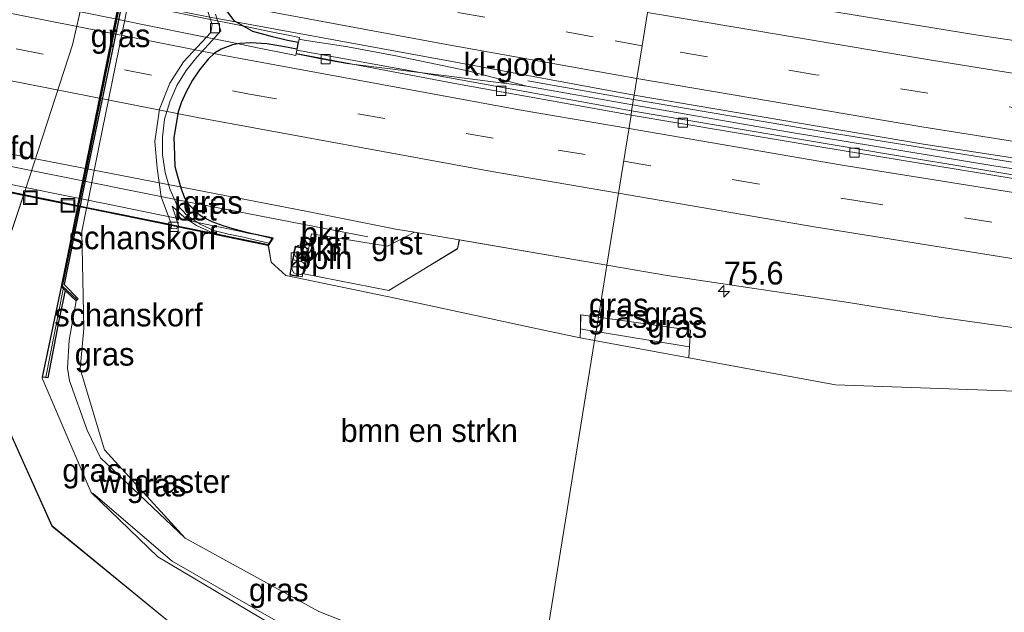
# Model space of a CAD drawing. Header units: millimetres. Extents: x 180000 to 190000, y 466229 to 468626.
# Tile 167 of 202: x 187081 to 187188, y 466682 to 466747. Entities that reach past the tile are written whole.
import ezdxf
from ezdxf.enums import TextEntityAlignment as Align

# ---------------------------------------------------------------- set-up
doc = ezdxf.new("R2010")
doc.units = ezdxf.units.MM
doc.linetypes.add('39strp', pattern=[12, 3, -9])
for name, color, linetype in [('-b5-', 10, 'Continuous'), ('-b6-', 10, 'Continuous'), ('kw-b6-ecoduct', 7, 'Continuous'), ('wb-b1-korf', 10, 'Continuous')]:
    doc.layers.add(name, color=color, linetype=linetype)
for name, color, linetype, lineweight in [('af-b1-rasterhekwerk', 8, 'hekwerk', 18), ('af-bs-rasterhekwerk', 8, 'hekwerk', 18), ('as-bs-kilometr', 13, 'Continuous', 18), ('bp-b5-bomenstruiken', 93, 'Continuous', 18), ('bp-b5-grasland', 93, 'Continuous', 18), ('bp-b6-grasland', 93, 'Continuous', 18), ('gr-bs-geleiderail', 213, 'geleiderail', 18), ('gw-b1-kruinlijn', 93, 'Continuous', 18), ('gw-b1-teenlijn', 93, 'Continuous', 18), ('gw-bs-insteekwatergang', 93, 'Continuous', 18), ('gw-bs-kruinlijn', 93, 'Continuous', 18), ('gw-bs-teenlijn', 93, 'Continuous', 18), ('kw-b5-landhoofd', 173, 'Continuous', 18), ('kw-b5-pijler', 173, 'Continuous', 18), ('mk-bs-39streep 0.15', 8, '39strp', 18), ('mk-bs-streep 0.15', 8, 'Continuous', 18), ('og-b5-grond_nietingericht', 253, 'Continuous', 18), ('og-b6-grond_nietingericht', 253, 'Continuous', 18), ('og-bs-hulpgeometrie', 53, 'Continuous', 18), ('og-bs-inrichtingselement', 253, 'Continuous', 18), ('vh-b5-verh_soort', 8, 'Continuous', 18), ('wb-bs-korf', 43, 'Continuous', 18), ('wh-b1-kolk', 8, 'Continuous', 18), ('wh-bs-greppel', 133, 'greppel', 18), ('wh-bs-kolk', 8, 'Continuous', 18), ('wm-bs-overig', 8, 'Continuous', 18)]:
    doc.layers.add(name, color=color, linetype=linetype, lineweight=lineweight)
doc.styles.add('rtw_iso', font='iso-rtw.shx')
doc.linetypes.add('geleiderail', pattern='A,2,-1,[175,RTW.shx,S=0.5,R=0,X=0,Y=0],-1', length=4)
doc.linetypes.add('greppel', pattern='A,25.5,-0.01,[14,RTW.shx,S=1,R=0,X=0,Y=0],1,[14,RTW.shx,S=1,R=0,X=0,Y=0],1,[14,RTW.shx,S=1,R=0,X=0,Y=0],1,[14,RTW.shx,S=1,R=0,X=0,Y=0],1,[14,RTW.shx,S=1,R=0,X=0,Y=0],0.5,-0.01', length=30.02)
doc.linetypes.add('hekwerk', pattern='A,7,-1.5,[1,RTW.shx,S=0.75,R=0,X=0,Y=0],-1.5', length=10)

# ---------------------------------------------------------------- blocks, each defined once
blk = doc.blocks.new('put')
for p, q in [((0.75, 0.75), (-0.75, 0.75)), ((-0.75, 0.75), (-0.75, -0.75)), ((0.75, -0.75), (0.75, 0.75)), ((-0.75, -0.75), (0.75, -0.75))]:
    blk.add_line(p, q)
blk.add_lwpolyline([(-0.625, 0.625), (0.625, 0.625), (0.625, -0.625), (-0.625, -0.625)], close=True)
blk = doc.blocks.new('kolk')
blk.add_lwpolyline([(-0.5, -0.5), (0.5, -0.5), (0.5, 0.5), (-0.5, 0.5)], close=True)
blk = doc.blocks.new('dtbattr-r')
at = {"style": 'rtw_iso'}
blk.add_attdef('TAG', text='', height=2.5, dxfattribs=at).set_placement((0, 0), align=Align.MIDDLE_CENTER)
blk = doc.blocks.new('d33az_ACAD_1_FMEBLOCK105')
at = {"layer": 'bp-b5-grasland'}
blk.add_polyline3d([(87.23, -21.54, 60.44), (126.5, -29.15, 60.41), (136.3, -31.1, 60.46), (138.35, -31.45, 60.46), (135.4, -32.96, 60.48), (127.12, -31.64, 60.48), (126.29, -36, 60.47), (135.56, -37.81, 60.48), (139.85, -35.19, 60.51), (143.02, -33.25, 60.53), (143.24, -32.29, 60.45), (159.31, -35.04, 60.43), (158.72, -38.68, 59.59), (158.39, -40.72, 60.46), (156.47, -40.45, 60.49), (156.43, -42, 60.41), (156.41, -42.97, 60.36), (151.77, -42, 60.61), (136.43, -38.69, 60.66), (124.32, -36.15, 60.74), (122.73, -34.7, 60.76), (122.42, -32.89, 60.65), (122.94, -32.08, 60.48), (121.01, -31.68, 60.53), (120.37, -31.57, 60.57), (119.1, -31.29, 60.51), (117.52, -30.96, 60.51), (116.27, -30.72, 60.54), (114.04, -30.24, 60.51), (110.23, -29.47, 60.45), (107.74, -28.96, 60.44), (104.74, -28.34, 60.4), (101.88, -27.77, 60.41), (98.61, -27.1, 60.47), (93.1, -25.97, 60.52)], dxfattribs=at)
blk.add_polyline3d([(124.78, -36.07, 60.5), (126.1, -36.32, 60.5), (126.69, -33.2, 60.48), (125.36, -32.96, 60.5)], close=True, dxfattribs=at)
blk = doc.blocks.new('d33az_ACAD_1_FMEBLOCK125')
at = {"layer": 'og-b6-grond_nietingericht'}
for points in [[(-7.13, 8.75, 69.64), (-5.6, 5.63, 69.76), (-4.25, 7.42, 69.69), (-5.71, 11.02, 69.66), (-5.44, 17.24, 69.66), (-4.53, 21.19, 69.68), (-3.45, 22.83, 69.62), (19.53, 18.13, 69.56), (13.58, -7.71, 69.5), (8.95, -22.05, 69.55), (8.28, -24.04, 69.6), (-19.53, -18.35, 69.58), (-18.3, -13.82, 69.49), (-13.17, 1.17, 69.54), (-11.78, 11.92, 69.51), (-10.75, 18.36, 69.51), (-9.37, 24.04, 69.55), (-5.44, 23.24, 69.56), (-7.68, 18.55, 69.62), (-8.09, 13.36, 69.62)], [(-13.95, -12.17, 69.56), (-13.24, -14.86, 69.65), (-9.59, -11.05, 69.68), (-8.89, -7.12, 69.74), (-8.71, -3.86, 69.61), (-6.27, 1.59, 69.63), (-7.3, 3.11, 69.61), (-10.07, -0.51, 69.59), (-10.96, -3.82, 69.65), (-10.68, -7.77, 69.6), (-12.06, -11.06, 69.62)]]:
    blk.add_polyline3d(points, close=True, dxfattribs=at)
blk = doc.blocks.new('d33az_ACAD_1_FMEBLOCK154')
at = {"layer": 'og-b5-grond_nietingericht'}
for points in [[(0.25, 58.8, 69.58), (28.05, 53.12, 69.6), (25.5, 45.51, 69.82)], [(24.66, 31.47, 71.19), (31.17, 17.05, 71.86), (45.56, 5.24, 72.24)]]:
    blk.add_polyline3d(points, dxfattribs=at)
blk = doc.blocks.new('dtbattr-l')
at = {"style": 'rtw_iso'}
blk.add_attdef('TAG', (0, 0), '', height=2.5, dxfattribs=at)
blk = doc.blocks.new('dtb')
blk.add_circle((0, 0), 0.75)
blk = doc.blocks.new('dtbattr')
at = {"style": 'rtw_iso'}
blk.add_attdef('TAG', (0.59, 0.87), '', height=2.5, dxfattribs=at)
blk = doc.blocks.new('kast')
blk.add_line((-0.75, -0.75), (0.75, 0.75))
blk.add_lwpolyline([(-0.75, 0.75), (0.75, 0.75), (0.75, -0.75), (-0.75, -0.75)], close=True)
blk = doc.blocks.new('hecto')
for p, q in [((0, 0.625), (-0.625, 0)), ((0, -0.625), (0, 0.625)), ((-0.625, 0), (0.625, 0)), ((0.625, 0), (0, -0.625))]:
    blk.add_line(p, q)

msp = doc.modelspace()

# ---------------------------------------------------------------- linework, layer by layer
at = {"layer": '-b5-'}
for points in [[(187087.01, 466716.42, 72.39), (187086.79, 466716.17, 72.38), (187085.6, 466717.31, 71.75), (187085.18, 466717.72, 69.23), (187086.96, 466726.48, 69.21), (187087.19, 466726.44, 72.26), (187085.49, 466717.98, 72.26)], [(187084.89, 466714.06, 71.79), (187083.7, 466707.8, 71.63), (187083.1, 466707.87, 70.88), (187085.18, 466717.72, 69.23), (187085.6, 466717.31, 71.75)]]:
    msp.add_polyline3d(points, close=True, dxfattribs=at)
at = {"layer": '-b6-'}
msp.add_polyline3d([(187087.41, 466727.52, 72.26), (187087.21, 466726.53, 72.26), (187086.98, 466726.58, 69.21), (187087.88, 466731.03, 69.19), (187091.67, 466749.68, 69.19), (187094.91, 466765.52, 69.22), (187095.67, 466769.27, 69.22), (187095.95, 466769.22, 72.28), (187094.72, 466763.2, 72.29), (187090.84, 466744.11, 72.24)], close=True, dxfattribs=at)
at = {"layer": 'af-b1-rasterhekwerk'}
msp.add_polyline3d([(187101.97, 466747.45, 67.1), (187102.57, 466745.65, 66.46), (187101.23, 466744.14, 67.17), (187099.95, 466742.79, 67.85), (187098.78, 466741.31, 68.42), (187097.76, 466739.67, 68.86), (187096.98, 466737.91, 69.12), (187096.43, 466736.01, 69.23), (187096.18, 466734.05, 69.13), (187096.21, 466732.11, 68.87), (187096.49, 466730.2, 68.44), (187096.99, 466728.39, 67.88), (187097.74, 466726.74, 67.14), (187098.9, 466725.48, 66.21), (187100.31, 466724.54, 65.18), (187101.81, 466723.87, 64.11), (187103.41, 466723.45, 63), (187105.04, 466723.12, 61.91), (187106.66, 466722.74, 60.79), (187107.84, 466722.48, 60.04)], dxfattribs=at)
at = {"layer": 'af-bs-rasterhekwerk'}
for points in [[(187111.53, 466721.95, 60.47), (187110.68, 466722.05, 60.42), (187110.44, 466720.65, 60.48), (187111.26, 466720.49, 60.48)], [(187109.38, 466680.1, 72.34), (187095.7, 466688.27, 72.01), (187088.44, 466695.26, 71.78), (187083.08, 466707.76, 70.89), (187083.1, 466707.87, 70.88), (187085.18, 466717.72, 69.23)]]:
    msp.add_polyline3d(points, dxfattribs=at)
at = {"layer": 'bp-b5-bomenstruiken'}
msp.add_polyline3d([(187097.15, 466724.09, 66.22), (187097.72, 466724.04, 66.16), (187097.85, 466724.25, 66.24), (187105.4, 466722.71, 61.81), (187107.73, 466722.23, 60.65), (187108.04, 466720.42, 60.76), (187109.64, 466718.97, 60.74), (187121.74, 466716.43, 60.66), (187137.08, 466713.12, 60.61), (187141.73, 466712.16, 60.36), (187143.3, 466711.87, 60.35), (187137.16, 466673.8, 74.84), (187127.46, 466676.7, 74.68), (187113.25, 466682.31, 74.51), (187098.68, 466690.3, 74.25), (187089.87, 466699.92, 73.97), (187087.23, 466708.78, 73.05), (187087.63, 466713.16, 72.49), (187087.42, 466723.75, 72.43), (187087.92, 466726.29, 72.43), (187097.17, 466724.39, 66.21)], close=True, dxfattribs=at)
msp.add_polyline3d([(187395.27, 466639.11, 73.57), (187206.66, 466661.53, 74.48), (187169.65, 466667.66, 75.12), (187140.48, 466672.8, 74.89), (187137.16, 466673.8, 74.84), (187143.3, 466711.87, 60.35), (187153.58, 466709.98, 60.3), (187169.57, 466707.02, 60.49), (187189.13, 466706.32, 60.26), (187204.2, 466704, 60.45), (187225.79, 466700.69, 60.41), (187253.25, 466696.86, 60.42), (187274.37, 466694.13, 60.48), (187322.11, 466688.92, 60.1)], dxfattribs=at)
at = {"layer": 'bp-b5-grasland'}
for points in [[(187301.47, 466728.5, 60), (187277.23, 466731.77, 59.97), (187253.21, 466735, 59.97), (187228.93, 466738.44, 59.94), (187199.59, 466743.02, 59.91), (187185.08, 466745.16, 59.89), (187161.25, 466749.1, 59.89), (187149.63, 466751.1, 59.9), (187150.37, 466755.67, 60.41), (187150.45, 466756.14, 59.59), (187160.66, 466754.14, 59.56), (187189.09, 466749.72, 59.61), (187210.74, 466747.3, 59.59), (187211.19, 466748.31, 59.84), (187211.3, 466748.83, 59.24), (187215.62, 466748.31, 59.82), (187215.57, 466746.78, 59.86), (187215.85, 466746.33, 59.86), (187216.58, 466745.64, 59.85), (187217.86, 466745.3, 59.85), (187229.34, 466743.62, 59.85), (187263.86, 466738.68, 59.81), (187311.05, 466732.68, 59.87)], [(187078.79, 466751.6, 60.16), (187101.16, 466747.19, 60.14), (187127.56, 466742.32, 60.15), (187147.62, 466738.61, 60.16), (187147.34, 466736.91, 60.06), (187127.1, 466740.59, 60.03), (187110.84, 466743.52, 60.05), (187111.08, 466744.75, 60.21), (187111.12, 466744.92, 60.22), (187109.7, 466745.21, 60.2), (187108.05, 466745.54, 60.2), (187105.1, 466746.14, 60.19), (187100.34, 466747.11, 60.21), (187094.49, 466748.29, 60.22), (187091.61, 466748.88, 60.21), (187087.53, 466749.72, 60.21), (187083.23, 466750.58, 60.19), (187079.21, 466751.4, 60.19)], [(187322.58, 466693.19, 60.1), (187257.29, 466701.36, 60.23), (187197.76, 466710.26, 60.21), (187194.3, 466708.68, 60.23), (187189.13, 466706.32, 60.26), (187169.57, 466707.02, 60.49), (187153.58, 466709.98, 60.3), (187153.64, 466711.2, 60.3), (187153.74, 466713, 60.31), (187143.71, 466714.4, 60.46), (187144.04, 466716.44, 59.59), (187144.63, 466720.08, 60.43), (187151.2, 466718.96, 60.42), (187170.98, 466716, 60.41), (187180.85, 466714.39, 60.42), (187210.56, 466710.24, 60.39), (187240.31, 466706.37, 60.35), (187250.24, 466705.16, 60.34), (187260.18, 466704.06, 60.36), (187270.09, 466702.75, 60.36), (187289.95, 466700.35, 60.33)]]:
    msp.add_polyline3d(points, dxfattribs=at)
for points in [[(187398.28, 466704.28, 60.15), (187397.45, 466702.44, 60.06), (187377.76, 466704.78, 60.03), (187352.3, 466707.84, 60.02), (187328.61, 466710.75, 60.01), (187308.43, 466713.24, 60.03), (187284.25, 466716.24, 60.05), (187262.06, 466719.19, 60.06), (187237.6, 466722.62, 60.02), (187215.28, 466725.86, 60.03), (187194.83, 466728.95, 60.04), (187175.55, 466732.14, 60.03), (187147.34, 466736.91, 60.06), (187147.62, 466738.61, 60.16), (187179.17, 466733.29, 60.14), (187203.34, 466729.56, 60.15), (187227.48, 466726, 60.14), (187251.65, 466722.56, 60.12), (187275.44, 466719.36, 60.14), (187300.35, 466716.29, 60.17), (187324.18, 466713.12, 60.13), (187347.65, 466710.23, 60.13), (187373.19, 466707.24, 60.11), (187396.94, 466704.57, 60.13)], [(187136.56, 466670.07, 72.49), (187135.53, 466663.71, 72.52), (187115.91, 466671.26, 72.44), (187098.55, 466679.82, 72.24), (187084.15, 466691.62, 71.86), (187077.64, 466706.05, 71.19), (187078.51, 466719.1, 69.92), (187078.49, 466720.09, 69.82), (187081.04, 466727.69, 69.6), (187086.96, 466726.48, 69.21), (187085.18, 466717.72, 69.23), (187083.1, 466707.87, 70.88), (187083.08, 466707.76, 70.89), (187088.44, 466695.26, 71.78), (187095.7, 466688.27, 72.01), (187109.38, 466680.1, 72.34), (187110.49, 466679.6, 72.36), (187117.49, 466677.04, 72.39), (187118.25, 466676.76, 72.4)], [(187089.87, 466699.92, 73.97), (187098.68, 466690.3, 74.25), (187089.44, 466699.05, 73.66), (187087.98, 466702.06, 73.53), (187086.06, 466707.46, 73.09), (187085.84, 466708.85, 72.96), (187086.04, 466711.91, 72.64), (187086.79, 466716.17, 72.38), (187087.01, 466716.42, 72.39), (187085.49, 466717.98, 72.26), (187087.19, 466726.44, 72.26), (187087.92, 466726.29, 72.43), (187087.42, 466723.75, 72.43), (187087.63, 466713.16, 72.49), (187087.23, 466708.78, 73.05)], [(187085.84, 466708.85, 72.96), (187086.06, 466707.46, 73.09), (187087.98, 466702.06, 73.53), (187089.44, 466699.05, 73.66), (187098.68, 466690.3, 74.25), (187113.25, 466682.31, 74.51), (187127.46, 466676.7, 74.68), (187137.16, 466673.8, 74.84), (187136.69, 466670.88, 72.65), (187124.64, 466674.84, 72.73), (187108.58, 466681.26, 72.56), (187097.25, 466687.78, 72.27), (187088.64, 466695.18, 71.92), (187088.44, 466695.26, 71.78), (187083.08, 466707.76, 70.89), (187083.1, 466707.87, 70.88), (187083.7, 466707.8, 71.63), (187084.89, 466714.06, 71.79), (187085.6, 466717.31, 71.75), (187086.79, 466716.17, 72.38), (187086.04, 466711.91, 72.64)], [(187143.71, 466714.4, 60.46), (187143.46, 466712.83, 60.11), (187142.88, 466712.92, 60.11), (187141.75, 466713.12, 60.41), (187141.78, 466714.67, 60.49)], [(187153.74, 466713, 60.31), (187153.64, 466711.2, 60.3), (187153.19, 466711.26, 60.11), (187143.46, 466712.83, 60.11), (187143.71, 466714.4, 60.46)], [(187143.46, 466712.83, 60.11), (187143.3, 466711.87, 60.35), (187141.73, 466712.16, 60.36), (187141.75, 466713.12, 60.41), (187142.88, 466712.92, 60.11)], [(187153.64, 466711.2, 60.3), (187153.58, 466709.98, 60.3), (187143.3, 466711.87, 60.35), (187143.46, 466712.83, 60.11), (187153.19, 466711.26, 60.11)], [(187136.69, 466670.88, 72.65), (187136.56, 466670.07, 72.49), (187118.25, 466676.76, 72.4), (187117.49, 466677.04, 72.39), (187110.49, 466679.6, 72.36), (187109.38, 466680.1, 72.34), (187095.7, 466688.27, 72.01), (187088.44, 466695.26, 71.78), (187088.64, 466695.18, 71.92), (187097.25, 466687.78, 72.27), (187108.58, 466681.26, 72.56), (187124.64, 466674.84, 72.73)]]:
    msp.add_polyline3d(points, close=True, dxfattribs=at)
at = {"layer": 'bp-b6-grasland'}
for points in [[(187087.88, 466731.03, 69.19), (187086.98, 466726.58, 69.21), (187081.07, 466727.79, 69.6), (187081.74, 466729.79, 69.55), (187086.38, 466744.12, 69.5), (187092.33, 466769.96, 69.56), (187095.67, 466769.27, 69.22), (187094.91, 466765.52, 69.22), (187091.67, 466749.68, 69.19)], [(187089.24, 466732.97, 72.44), (187087.94, 466726.38, 72.43), (187087.21, 466726.53, 72.26), (187087.41, 466727.52, 72.26), (187090.84, 466744.11, 72.24), (187094.72, 466763.2, 72.29), (187095.95, 466769.22, 72.28), (187096.74, 466769.06, 72.42), (187096.59, 466768.39, 72.42), (187092.53, 466749.04, 72.42)], [(187096.05, 466727.54, 67.39), (187097.17, 466724.5, 66.21), (187087.94, 466726.38, 72.43), (187089.24, 466732.97, 72.44), (187092.53, 466749.04, 72.42), (187096.59, 466768.39, 72.42), (187096.74, 466769.06, 72.42), (187105.83, 466767.2, 66.32), (187103.57, 466764.55, 67.49), (187102.02, 466762.16, 68.4), (187100.27, 466758.82, 68.99), (187099.63, 466755.2, 69.03), (187099.92, 466751.99, 68.5), (187100.56, 466749.52, 67.8), (187101.6, 466746.32, 66.57), (187101.46, 466745.46, 66.61), (187098.49, 466742.26, 68.08), (187097, 466739.93, 68.74), (187095.88, 466737.1, 69.09), (187095.38, 466733.56, 68.94), (187095.62, 466730.65, 68.4)], [(187101.66, 466723.61, 64.07), (187102.6, 466723.39, 63.51), (187097.9, 466724.35, 66.28), (187097.93, 466724.4, 66.3), (187097.26, 466726.5, 67.1), (187098.59, 466725.29, 66.3), (187099.89, 466724.4, 65.25)]]:
    msp.add_polyline3d(points, close=True, dxfattribs=at)
at = {"layer": 'gr-bs-geleiderail'}
for points in [[(187118.57, 466723.16, 61.26), (187099.65, 466726.84, 61.18), (187081.33, 466730.5, 61.19), (187061.73, 466734.49, 61.17), (187043.44, 466738.25, 61.18), (187023.88, 466742.42, 61.17), (187005.68, 466746.6, 61.21), (186988.81, 466750.75, 61.21), (186977.16, 466753.66, 61.21), (186956.43, 466758.73, 60.41)], [(187135.92, 466739.6, 60.87), (187129.47, 466741.27, 60.72), (187121.64, 466742.91, 60.72), (187116.41, 466743.9, 60.71), (187113.79, 466744.29, 60.72), (187111.64, 466744.64, 61.07), (187111.11, 466744.75, 61.07)], [(187110.78, 466743.12, 60.96), (187111.49, 466742.98, 60.96), (187113.64, 466742.54, 60.73), (187116.29, 466742.07, 60.72), (187121.58, 466741.44, 60.72), (187126.86, 466740.78, 60.72), (187135.92, 466739.6, 60.87)], [(187147.54, 466738.17, 60.84), (187145.88, 466738.43, 60.86), (187136.02, 466740.18, 60.87)], [(187135.92, 466739.6, 60.87), (187147.45, 466737.58, 60.84)], [(187147.54, 466738.17, 60.84), (187168.33, 466734.64, 60.66), (187194.71, 466730.37, 60.97), (187225, 466725.78, 60.74), (187254.06, 466721.63, 60.77), (187285.79, 466717.3, 60.72), (187316.25, 466713.42, 60.76), (187345.28, 466709.85, 60.67), (187369.15, 466707.03, 60.74), (187395.84, 466704.01, 60.78), (187413.07, 466702.07, 60.9), (187438.22, 466699.28, 60.89), (187462.04, 466696.66, 60.93), (187489.9, 466693.64, 60.89), (187516.46, 466690.69, 60.88)], [(187516.4, 466690.06, 60.86), (187508.27, 466690.91, 60.87), (187484.51, 466693.51, 60.9), (187462, 466696.02, 60.92), (187440.79, 466698.29, 60.88), (187420.98, 466700.5, 60.89), (187401.05, 466702.73, 60.96), (187369.04, 466706.35, 60.68), (187353.15, 466708.26, 60.7), (187335.94, 466710.32, 60.67), (187318.74, 466712.4, 60.68), (187302.88, 466714.48, 60.75), (187281.72, 466717.18, 60.75), (187265.9, 466719.33, 60.75), (187247.35, 466721.86, 60.77), (187227.53, 466724.73, 60.74), (187203.83, 466728.29, 60.92), (187186.62, 466730.94, 60.68), (187164.33, 466734.63, 60.71), (187147.45, 466737.58, 60.84)]]:
    msp.add_polyline3d(points, dxfattribs=at)
at = {"layer": 'gw-b1-kruinlijn'}
msp.add_polyline3d([(187096.74, 466769.06, 72.42), (187096.59, 466768.39, 72.42), (187092.53, 466749.04, 72.42), (187089.24, 466732.97, 72.44), (187087.94, 466726.38, 72.43)], dxfattribs=at)
at = {"layer": 'gw-b1-teenlijn'}
for points in [[(187097.17, 466724.5, 66.21), (187096.05, 466727.54, 67.39), (187095.62, 466730.65, 68.4), (187095.38, 466733.56, 68.94), (187095.88, 466737.1, 69.09), (187097, 466739.93, 68.74), (187098.49, 466742.26, 68.08), (187101.46, 466745.46, 66.61), (187101.6, 466746.32, 66.57), (187100.56, 466749.52, 67.8), (187099.92, 466751.99, 68.5), (187099.63, 466755.2, 69.03), (187100.27, 466758.82, 68.99), (187102.02, 466762.16, 68.4), (187103.57, 466764.55, 67.49), (187105.83, 466767.2, 66.32)], [(187102.6, 466723.39, 63.51), (187101.66, 466723.61, 64.07), (187099.89, 466724.4, 65.25), (187098.59, 466725.29, 66.3), (187097.26, 466726.5, 67.1), (187097.93, 466724.4, 66.3), (187097.9, 466724.35, 66.28)]]:
    msp.add_polyline3d(points, dxfattribs=at)
at = {"layer": 'gw-bs-insteekwatergang'}
for points in [[(187143.71, 466714.4, 60.46), (187141.78, 466714.67, 60.49), (187141.75, 466713.12, 60.41)], [(187153.64, 466711.2, 60.3), (187153.74, 466713, 60.31), (187143.71, 466714.4, 60.46)], [(187141.75, 466713.12, 60.41), (187141.73, 466712.16, 60.36), (187143.3, 466711.87, 60.35)], [(187143.3, 466711.87, 60.35), (187153.58, 466709.98, 60.3), (187153.64, 466711.2, 60.3)]]:
    msp.add_polyline3d(points, dxfattribs=at)
at = {"layer": 'gw-bs-kruinlijn'}
for points in [[(187087.92, 466726.29, 72.43), (187087.42, 466723.75, 72.43), (187087.63, 466713.16, 72.49), (187087.23, 466708.78, 73.05), (187089.87, 466699.92, 73.97), (187098.68, 466690.3, 74.25), (187113.25, 466682.31, 74.51), (187127.46, 466676.7, 74.68), (187137.16, 466673.8, 74.84)], [(187098.68, 466690.3, 74.25), (187089.44, 466699.05, 73.66), (187087.98, 466702.06, 73.53), (187086.06, 466707.46, 73.09), (187085.84, 466708.85, 72.96), (187086.04, 466711.91, 72.64), (187086.79, 466716.17, 72.38)]]:
    msp.add_polyline3d(points, dxfattribs=at)
at = {"layer": 'gw-bs-teenlijn'}
for points in [[(187141.73, 466712.16, 60.36), (187137.08, 466713.12, 60.61), (187121.74, 466716.43, 60.66), (187109.64, 466718.97, 60.74), (187108.04, 466720.42, 60.76), (187107.73, 466722.23, 60.65)], [(187189.13, 466706.32, 60.26), (187169.57, 466707.02, 60.49), (187153.58, 466709.98, 60.3)], [(187136.69, 466670.88, 72.65), (187124.64, 466674.84, 72.73), (187108.58, 466681.26, 72.56), (187097.25, 466687.78, 72.27), (187088.64, 466695.18, 71.92), (187088.44, 466695.26, 71.78)]]:
    msp.add_polyline3d(points, dxfattribs=at)
at = {"layer": 'kw-b5-landhoofd'}
msp.add_polyline3d([(187078.42, 466729.15, 60.52), (187083.93, 466728.02, 60.47), (187087.2, 466727.36, 60.41), (187090.05, 466726.78, 60.4), (187093.06, 466726.16, 60.44), (187095.54, 466725.65, 60.45), (187099.36, 466724.88, 60.51), (187101.59, 466724.41, 60.54), (187102.83, 466724.16, 60.51), (187104.42, 466723.84, 60.51), (187105.69, 466723.56, 60.57), (187106.33, 466723.45, 60.53), (187108.25, 466723.05, 60.48), (187107.73, 466722.23, 60.65), (187105.4, 466722.71, 61.81), (187097.85, 466724.25, 66.24), (187097.17, 466724.39, 66.21), (187087.92, 466726.29, 72.43), (187087.19, 466726.44, 72.26), (187086.96, 466726.48, 69.21), (187081.04, 466727.69, 69.6), (187053.24, 466733.38, 69.58)], dxfattribs=at)
at = {"layer": 'kw-b5-pijler'}
msp.add_polyline3d([(187079.21, 466751.4, 60.19), (187083.23, 466750.58, 60.19), (187087.53, 466749.72, 60.21), (187091.61, 466748.88, 60.21), (187094.49, 466748.29, 60.22), (187100.34, 466747.11, 60.21), (187105.1, 466746.14, 60.19), (187108.05, 466745.54, 60.2), (187109.7, 466745.21, 60.2), (187111.12, 466744.92, 60.22), (187111.08, 466744.75, 60.21), (187110.84, 466743.52, 60.05), (187110.77, 466743.17, 60.06), (187110.72, 466742.95, 60.08), (187110.04, 466743.09, 60.09), (187106.54, 466743.8, 60.08), (187104.35, 466744.25, 60.08), (187102.33, 466744.66, 60.06), (187100.52, 466745.03, 60.06), (187094.02, 466746.35, 60.06), (187091.59, 466746.84, 60.08), (187086.53, 466747.88, 60.07), (187082.77, 466748.65, 60.08), (187077.15, 466749.8, 60.07)], dxfattribs=at)
at = {"layer": 'kw-b6-ecoduct'}
msp.add_polyline3d([(187102.76, 466748.34, 67), (187103.97, 466746.77, 65.84), (187106.01, 466745.61, 64.36), (187107.9, 466745.1, 63.36), (187109.82, 466744.64, 62.18), (187110.99, 466744.41, 61.43), (187110.83, 466743.63, 61.37), (187109.31, 466743.93, 62.18), (187107.57, 466744.21, 63.19), (187105.82, 466744.33, 63.98), (187104.61, 466744.26, 64.77), (187103.84, 466744.12, 65.33), (187102.61, 466743.64, 66.25), (187101.86, 466743.22, 66.6), (187101.18, 466742.55, 66.95), (187100.24, 466741.38, 67.47), (187099.47, 466740.27, 67.72), (187098.79, 466738.99, 67.99), (187098.25, 466737.78, 68.19), (187097.92, 466736.79, 68.33), (187097.44, 466734.02, 68.36), (187097.46, 466733.15, 68.47), (187097.55, 466730.86, 68.22), (187097.82, 466729.78, 67.85), (187098.2, 466728.52, 67.33), (187098.6, 466727.44, 66.81), (187099.05, 466726.72, 66.36), (187100.18, 466725.59, 65.32), (187100.7, 466725.27, 64.92), (187101.59, 466724.86, 64.19), (187102.79, 466724.42, 63.31), (187103.99, 466724.04, 62.63), (187105.2, 466723.73, 61.95), (187107.56, 466723.16, 60.83), (187108.17, 466723.01, 60.49), (187107.71, 466722.29, 60.65), (187027.05, 466738.79, 60.44)], dxfattribs=at)
at = {"layer": 'mk-bs-39streep 0.15'}
for points in [[(186833.94, 466806.22, 60.24), (186838.79, 466804.7, 60.23), (186868.04, 466795.96, 60.25), (186896.69, 466787.75, 60.23), (186926.93, 466779.49, 60.22), (186955.99, 466771.91, 60.23), (186986.79, 466764.3, 60.23), (187013.63, 466758.02, 60.24), (187046.41, 466750.74, 60.25), (187080.26, 466743.68, 60.22), (187105.69, 466738.75, 60.2), (187139.32, 466732.64, 60.18), (187146.48, 466731.43, 60.17)], [(187148.49, 466744.01, 60.08), (187143.15, 466745, 60.13), (187119.05, 466749.34, 60.13), (187095.07, 466753.89, 60.13), (187071.08, 466758.62, 60.11), (187062.69, 466760.36, 60.11)], [(187517.04, 466696.84, 59.99), (187506.65, 466697.95, 60.01), (187482.4, 466700.6, 60.05), (187458.16, 466703.19, 60.07), (187433.86, 466705.85, 60.05), (187409.59, 466708.52, 60.07), (187385.32, 466711.21, 60.08), (187361.05, 466713.96, 60.07), (187336.8, 466716.83, 60.1), (187312.49, 466719.81, 60.1), (187288.21, 466722.97, 60.08), (187264.06, 466726.18, 60.07), (187239.82, 466729.5, 60.07), (187215.68, 466733.07, 60.09), (187191.46, 466736.87, 60.09), (187167.43, 466740.85, 60.09), (187148.49, 466744.01, 60.08)], [(187146.48, 466731.43, 60.17), (187171.77, 466727.13, 60.16), (187207.89, 466721.41, 60.15), (187245.72, 466715.85, 60.14), (187285.31, 466710.45, 60.16), (187331.97, 466704.52, 60.13), (187378.94, 466698.91, 60.09), (187427.51, 466693.42, 60.03), (187476.1, 466688.13, 60.01), (187515.81, 466683.83, 60.01)]]:
    msp.add_polyline3d(points, dxfattribs=at)
at = {"layer": 'mk-bs-streep 0.15'}
for points in [[(186836.14, 466809.31, 60.16), (186858.77, 466802.43, 60.17), (186884.44, 466794.94, 60.17), (186907.53, 466788.45, 60.15), (186935.45, 466780.93, 60.15), (186962.27, 466774.03, 60.17), (186987.69, 466767.79, 60.16), (187013.64, 466761.69, 60.16), (187044.62, 466754.82, 60.17), (187071.04, 466749.27, 60.16), (187102.52, 466743.03, 60.14), (187135.31, 466736.99, 60.11), (187147.06, 466734.98, 60.11)], [(186831.77, 466803.18, 60.34), (186844.09, 466799.36, 60.33), (186870.9, 466791.4, 60.35), (186895.18, 466784.46, 60.33), (186920.85, 466777.41, 60.32), (186954.29, 466768.66, 60.33), (186983.17, 466761.5, 60.32), (187008.25, 466755.59, 60.34), (187037.52, 466749.03, 60.34), (187074.5, 466741.2, 60.31), (187100, 466736.19, 60.28), (187132.1, 466730.29, 60.27), (187145.91, 466727.92, 60.26)], [(187061.72, 466756.81, 60.13), (187079.12, 466753.25, 60.1), (187103.08, 466748.64, 60.15), (187127.16, 466744.14, 60.13), (187147.91, 466740.46, 60.06)], [(187517.38, 466700.46, 59.92), (187495.11, 466702.85, 59.98), (187470.88, 466705.49, 59.95), (187446.49, 466708.14, 59.97), (187422.34, 466710.77, 59.98), (187398.11, 466713.43, 60), (187373.69, 466716.17, 59.99), (187349.37, 466719.03, 60.01), (187325.12, 466721.91, 60.02), (187301, 466724.99, 60.04), (187276.74, 466728.2, 60.03), (187252.66, 466731.45, 60.01), (187228.38, 466734.89, 60.02), (187204.22, 466738.55, 60.03), (187180.02, 466742.45, 59.99), (187149.08, 466747.66, 59.98)], [(187516.7, 466693.25, 60.02), (187494.33, 466695.61, 60.1), (187470.18, 466698.23, 60.1), (187445.9, 466700.84, 60.1), (187421.64, 466703.55, 60.12), (187397.38, 466706.18, 60.11), (187373.01, 466708.91, 60.11), (187348.78, 466711.75, 60.15), (187324.82, 466714.64, 60.15), (187300.25, 466717.75, 60.16), (187275.95, 466720.9, 60.17), (187252.41, 466724.1, 60.16), (187227.75, 466727.6, 60.13), (187203.06, 466731.35, 60.12), (187178.97, 466735.18, 60.12), (187147.91, 466740.46, 60.06)], [(187147.06, 466734.98, 60.11), (187170.08, 466731.04, 60.1), (187199.42, 466726.35, 60.09), (187229.64, 466721.79, 60.08), (187270.43, 466716.05, 60.11), (187308.92, 466710.99, 60.1), (187349.65, 466705.93, 60.09), (187398.31, 466700.28, 60.11), (187446.85, 466694.88, 60.08), (187495.55, 466689.58, 60.1), (187516.14, 466687.38, 60.08)], [(187145.91, 466727.92, 60.26), (187167.25, 466724.25, 60.25), (187200.59, 466718.92, 60.24), (187236.57, 466713.57, 60.23), (187271.91, 466708.65, 60.25), (187312.85, 466703.31, 60.21), (187359.45, 466697.61, 60.11), (187408, 466692, 60.02), (187456.69, 466686.63, 59.95), (187505.24, 466681.35, 59.97), (187515.47, 466680.23, 59.95)]]:
    msp.add_polyline3d(points, dxfattribs=at)
at = {"layer": 'og-bs-hulpgeometrie'}
for points in [[(187137.16, 466673.8, 74.84), (187143.3, 466711.87, 60.35), (187143.46, 466712.83, 60.11), (187143.71, 466714.4, 60.46), (187144.04, 466716.44, 59.59), (187144.63, 466720.08, 60.43), (187147.3, 466736.46, 60.05), (187147.34, 466736.91, 60.06), (187147.62, 466738.61, 60.16), (187147.91, 466740.46, 60.06), (187148.49, 466744.01, 60.08), (187149.08, 466747.66, 59.98), (187149.63, 466751.1, 59.9), (187150.37, 466755.67, 60.41), (187150.45, 466756.14, 59.59), (187150.7, 466757.73, 59.45), (187150.96, 466759.36, 59.62), (187156.18, 466791.71, 61.11), (187162.22, 466829.12, 68.75)], [(187142.88, 466712.92, 60.11), (187141.75, 466713.12, 60.41)], [(187153.19, 466711.26, 60.11), (187153.64, 466711.2, 60.3)]]:
    msp.add_polyline3d(points, dxfattribs=at)
at = {"layer": 'vh-b5-verh_soort'}
for points in [[(187075.12, 466765.22, 59.88), (187095.46, 466761.14, 59.89), (187119.91, 466756.44, 59.88), (187142.5, 466752.34, 59.9), (187149.63, 466751.1, 59.9), (187149.08, 466747.66, 59.98), (187148.49, 466744.01, 60.08), (187147.91, 466740.46, 60.06), (187147.62, 466738.61, 60.16), (187127.56, 466742.32, 60.15), (187101.16, 466747.19, 60.14), (187078.79, 466751.6, 60.16)], [(187300.35, 466716.29, 60.17), (187275.44, 466719.36, 60.14), (187251.65, 466722.56, 60.12), (187227.48, 466726, 60.14), (187203.34, 466729.56, 60.15), (187179.17, 466733.29, 60.14), (187147.62, 466738.61, 60.16), (187147.91, 466740.46, 60.06), (187148.49, 466744.01, 60.08), (187149.08, 466747.66, 59.98), (187149.63, 466751.1, 59.9), (187161.25, 466749.1, 59.89), (187185.08, 466745.16, 59.89), (187199.59, 466743.02, 59.91), (187228.93, 466738.44, 59.94), (187253.21, 466735, 59.97), (187277.23, 466731.77, 59.97), (187301.47, 466728.5, 60)], [(187077.15, 466749.8, 60.07), (187082.77, 466748.65, 60.08), (187086.53, 466747.88, 60.07), (187091.59, 466746.84, 60.08), (187094.02, 466746.35, 60.06), (187100.52, 466745.03, 60.06), (187102.33, 466744.66, 60.06), (187104.35, 466744.25, 60.08), (187106.54, 466743.8, 60.08), (187110.04, 466743.09, 60.09), (187110.72, 466742.95, 60.08), (187110.77, 466743.17, 60.06), (187128.46, 466739.84, 60.05), (187146.32, 466736.64, 60.05), (187147.3, 466736.46, 60.05), (187144.63, 466720.08, 60.43), (187128.55, 466722.84, 60.45), (187123.67, 466723.67, 60.46), (187121.62, 466724.02, 60.46), (187111.81, 466725.97, 60.41), (187072.54, 466733.58, 60.44)], [(187289.95, 466700.35, 60.33), (187270.09, 466702.75, 60.36), (187260.18, 466704.06, 60.36), (187250.24, 466705.16, 60.34), (187240.31, 466706.37, 60.35), (187210.56, 466710.24, 60.39), (187180.85, 466714.39, 60.42), (187170.98, 466716, 60.41), (187151.2, 466718.96, 60.42), (187144.63, 466720.08, 60.43), (187147.3, 466736.46, 60.05), (187168.06, 466732.95, 60.07), (187199.14, 466727.88, 60.05), (187232.14, 466722.95, 60.05), (187266.88, 466718.12, 60.08), (187295.47, 466714.32, 60.06)]]:
    msp.add_polyline3d(points, dxfattribs=at)
for points in [[(187147.34, 466736.91, 60.06), (187147.3, 466736.46, 60.05), (187146.32, 466736.64, 60.05), (187128.46, 466739.84, 60.05), (187110.77, 466743.17, 60.06), (187110.84, 466743.52, 60.05), (187127.1, 466740.59, 60.03)], [(187397.45, 466702.44, 60.06), (187397.26, 466701.98, 60.07), (187359.39, 466706.5, 60.06), (187324.79, 466710.75, 60.07), (187295.47, 466714.32, 60.06), (187266.88, 466718.12, 60.08), (187232.14, 466722.95, 60.05), (187199.14, 466727.88, 60.05), (187168.06, 466732.95, 60.07), (187147.3, 466736.46, 60.05), (187147.34, 466736.91, 60.06), (187175.55, 466732.14, 60.03), (187194.83, 466728.95, 60.04), (187215.28, 466725.86, 60.03), (187237.6, 466722.62, 60.02), (187262.06, 466719.19, 60.06), (187284.25, 466716.24, 60.05), (187308.43, 466713.24, 60.03), (187328.61, 466710.75, 60.01), (187352.3, 466707.84, 60.02), (187377.76, 466704.78, 60.03)], [(187097.85, 466724.25, 66.24), (187097.72, 466724.04, 66.16), (187097.15, 466724.09, 66.22), (187097.17, 466724.39, 66.21)], [(187128.55, 466722.84, 60.45), (187128.34, 466721.88, 60.53), (187125.17, 466719.93, 60.51), (187120.88, 466717.31, 60.48), (187111.61, 466719.13, 60.47), (187112.43, 466723.49, 60.48), (187120.72, 466722.16, 60.48), (187123.67, 466723.67, 60.46)], [(187112, 466721.93, 60.48), (187111.42, 466718.8, 60.5), (187110.09, 466719.05, 60.5), (187110.67, 466722.16, 60.5)]]:
    msp.add_polyline3d(points, close=True, dxfattribs=at)
at = {"layer": 'wb-b1-korf'}
msp.add_polyline3d([(187087.09, 466726.58, 72.21), (187088.01, 466731.11, 72.19), (187091.8, 466749.76, 72.19), (187095.04, 466765.6, 72.22), (187095.77, 466769.23, 72.22)], dxfattribs=at)
at = {"layer": 'wb-bs-korf'}
for points in [[(187086.85, 466716.32, 72.38), (187085.31, 466717.8, 72.23), (187087.06, 466726.43, 72.21)], [(187085.36, 466717.45, 71.79), (187083.47, 466707.86, 71.8)]]:
    msp.add_polyline3d(points, dxfattribs=at)
at = {"layer": 'wh-bs-greppel'}
for points in [[(187143.46, 466712.83, 60.11), (187142.88, 466712.92, 60.11)], [(187153.19, 466711.26, 60.11), (187143.46, 466712.83, 60.11)]]:
    msp.add_polyline3d(points, dxfattribs=at)
at = {"layer": 'wm-bs-overig'}
msp.add_polyline3d([(187110.07, 466718.98, 60.51), (187111.05, 466718.84, 60.51)], dxfattribs=at)

# ---------------------------------------------------------------- block references
at = {"layer": 'af-bs-rasterhekwerk'}
ref = msp.add_blockref('dtbattr-l', (187089.24, 466694.48, 71.8), dxfattribs=at)
ref.add_attrib('TAG', 'wildraster', dxfattribs={"layer": '0', "height": 2.5, "style": 'rtw_iso'}).set_placement((187089.24, 466694.48, 71.8), align=Align.BOTTOM_LEFT)
at = {"layer": 'as-bs-kilometr'}
ref = msp.add_blockref('dtbattr', (187157.39, 466717.22, 61.22), dxfattribs=at)
ref.add_attrib('TAG', '75.6', dxfattribs={"layer": '0', "height": 2.5, "style": 'rtw_iso'}).set_placement((187157.39, 466717.22, 61.22), align=Align.BOTTOM_LEFT)
msp.add_blockref('hecto', (187157.39, 466717.22, 61.22), dxfattribs=at)
at = {"layer": 'bp-b5-bomenstruiken'}
ref = msp.add_blockref('dtbattr-r', (187115.61, 466700.04, 67.31), dxfattribs=at)
ref.add_attrib('TAG', 'bmn en strkn', dxfattribs={"layer": '0', "height": 2.5, "style": 'rtw_iso'}).set_placement((187115.61, 466700.04, 67.31), align=Align.BOTTOM_LEFT)
at = {"layer": 'bp-b5-grasland'}
msp.add_blockref('d33az_ACAD_1_FMEBLOCK105', (186985.32, 466755.12), dxfattribs=at)
ref = msp.add_blockref('dtbattr-r', (187142.68, 466713.75, 60.32), dxfattribs=at)
ref.add_attrib('TAG', 'gras', dxfattribs={"layer": '0', "height": 2.5, "style": 'rtw_iso'}).set_placement((187142.68, 466713.75, 60.32), align=Align.BOTTOM_LEFT)
ref = msp.add_blockref('dtbattr-r', (187142.57, 466712.49, 60.27), dxfattribs=at)
ref.add_attrib('TAG', 'gras', dxfattribs={"layer": '0', "height": 2.5, "style": 'rtw_iso'}).set_placement((187142.57, 466712.49, 60.27), align=Align.BOTTOM_LEFT)
ref = msp.add_blockref('dtbattr-r', (187148.68, 466712.8, 60.26), dxfattribs=at)
ref.add_attrib('TAG', 'gras', dxfattribs={"layer": '0', "height": 2.5, "style": 'rtw_iso'}).set_placement((187148.68, 466712.8, 60.26), align=Align.BOTTOM_LEFT)
ref = msp.add_blockref('dtbattr-r', (187149.07, 466711.41, 60.23), dxfattribs=at)
ref.add_attrib('TAG', 'gras', dxfattribs={"layer": '0', "height": 2.5, "style": 'rtw_iso'}).set_placement((187149.07, 466711.41, 60.23), align=Align.BOTTOM_LEFT)
ref = msp.add_blockref('dtbattr-r', (187086.63, 466708.37, 72.92), dxfattribs=at)
ref.add_attrib('TAG', 'gras', dxfattribs={"layer": '0', "height": 2.5, "style": 'rtw_iso'}).set_placement((187086.63, 466708.37, 72.92), align=Align.BOTTOM_LEFT)
ref = msp.add_blockref('dtbattr-r', (187085.28, 466695.7, 71.35), dxfattribs=at)
ref.add_attrib('TAG', 'gras', dxfattribs={"layer": '0', "height": 2.5, "style": 'rtw_iso'}).set_placement((187085.28, 466695.7, 71.35), align=Align.BOTTOM_LEFT)
ref = msp.add_blockref('dtbattr-r', (187092.29, 466694.1, 72.73), dxfattribs=at)
ref.add_attrib('TAG', 'gras', dxfattribs={"layer": '0', "height": 2.5, "style": 'rtw_iso'}).set_placement((187092.29, 466694.1, 72.73), align=Align.BOTTOM_LEFT)
ref = msp.add_blockref('dtbattr-r', (187105.62, 466682.66, 72.32), dxfattribs=at)
ref.add_attrib('TAG', 'gras', dxfattribs={"layer": '0', "height": 2.5, "style": 'rtw_iso'}).set_placement((187105.62, 466682.66, 72.32), align=Align.BOTTOM_LEFT)
at = {"layer": 'bp-b6-grasland'}
ref = msp.add_blockref('dtbattr-r', (187088.37, 466743.12, 69.36), dxfattribs=at)
ref.add_attrib('TAG', 'gras', dxfattribs={"layer": '0', "height": 2.5, "style": 'rtw_iso'}).set_placement((187088.37, 466743.12, 69.36), align=Align.BOTTOM_LEFT)
ref = msp.add_blockref('dtbattr-r', (187098.43, 466724.94, 65.54), dxfattribs=at)
ref.add_attrib('TAG', 'gras', dxfattribs={"layer": '0', "height": 2.5, "style": 'rtw_iso'}).set_placement((187098.43, 466724.94, 65.54), align=Align.BOTTOM_LEFT)
at = {"layer": 'kw-b5-landhoofd'}
ref = msp.add_blockref('dtbattr-r', (187067.66, 466730.89, 62.88), dxfattribs=at)
ref.add_attrib('TAG', 'landhoofd', dxfattribs={"layer": '0', "height": 2.5, "style": 'rtw_iso'}).set_placement((187067.66, 466730.89, 62.88), align=Align.BOTTOM_LEFT)
at = {"layer": 'og-b5-grond_nietingericht'}
msp.add_blockref('d33az_ACAD_1_FMEBLOCK154', (187052.99, 466674.58), dxfattribs=at)
at = {"layer": 'og-b6-grond_nietingericht'}
msp.add_blockref('d33az_ACAD_1_FMEBLOCK125', (187072.79, 466751.83), dxfattribs=at)
at = {"layer": 'og-bs-inrichtingselement'}
for name, p in [('put', (187081.8, 466727.45, 69.79)), ('put', (187085.9, 466726.6, 69.77)), ('dtb', (187111.27, 466721.53, 60.47)), ('kast', (187110.97, 466720.66, 60.48)), ('dtb', (187111.05, 466719.79, 60.49))]:
    msp.add_blockref(name, p, dxfattribs=at)
ref = msp.add_blockref('dtbattr', (187111.27, 466721.53, 60.47), dxfattribs=at)
ref.add_attrib('TAG', 'bkr', dxfattribs={"layer": '0', "height": 2.5, "style": 'rtw_iso'}).set_placement((187111.27, 466721.53, 60.47), align=Align.BOTTOM_LEFT)
ref = msp.add_blockref('dtbattr', (187111.05, 466719.79, 60.49), dxfattribs=at)
ref.add_attrib('TAG', 'bkr', dxfattribs={"layer": '0', "height": 2.5, "style": 'rtw_iso'}).set_placement((187111.05, 466719.79, 60.49), align=Align.BOTTOM_LEFT)
at = {"layer": 'vh-b5-verh_soort'}
ref = msp.add_blockref('dtbattr-r', (187129.02, 466739.99, 60.05), dxfattribs=at)
ref.add_attrib('TAG', 'kl-goot', dxfattribs={"layer": '0', "height": 2.5, "style": 'rtw_iso'}).set_placement((187129.02, 466739.99, 60.05), align=Align.BOTTOM_LEFT)
ref = msp.add_blockref('dtbattr-r', (187097.49, 466724.21, 66.21), dxfattribs=at)
ref.add_attrib('TAG', 'bet', dxfattribs={"layer": '0', "height": 2.5, "style": 'rtw_iso'}).set_placement((187097.49, 466724.21, 66.21), align=Align.BOTTOM_LEFT)
ref = msp.add_blockref('dtbattr-r', (187111.05, 466720.48, 60.49), dxfattribs=at)
ref.add_attrib('TAG', 'grst', dxfattribs={"layer": '0', "height": 2.5, "style": 'rtw_iso'}).set_placement((187111.05, 466720.48, 60.49), align=Align.BOTTOM_LEFT)
ref = msp.add_blockref('dtbattr-r', (187118.97, 466720.49, 60.48), dxfattribs=at)
ref.add_attrib('TAG', 'grst', dxfattribs={"layer": '0', "height": 2.5, "style": 'rtw_iso'}).set_placement((187118.97, 466720.49, 60.48), align=Align.BOTTOM_LEFT)
at = {"layer": 'wb-bs-korf'}
ref = msp.add_blockref('dtbattr-l', (187085.97, 466721.07, 72.22), dxfattribs=at)
ref.add_attrib('TAG', 'schanskorf', dxfattribs={"layer": '0', "height": 2.5, "style": 'rtw_iso'}).set_placement((187085.97, 466721.07, 72.22), align=Align.BOTTOM_LEFT)
ref = msp.add_blockref('dtbattr-l', (187084.41, 466712.65, 71.79), dxfattribs=at)
ref.add_attrib('TAG', 'schanskorf', dxfattribs={"layer": '0', "height": 2.5, "style": 'rtw_iso'}).set_placement((187084.41, 466712.65, 71.79), align=Align.BOTTOM_LEFT)
at = {"layer": 'wh-b1-kolk'}
msp.add_blockref('kolk', (187101.92, 466745.93, 66.31), dxfattribs=at)
at = {"layer": 'wh-bs-kolk'}
for p in [(187113.98, 466742.56, 59.91), (187133.11, 466739.1, 59.87), (187152.92, 466735.63, 59.83), (187171.64, 466732.35, 59.9), (187097.4, 466724.27, 66.16)]:
    msp.add_blockref('kolk', p, dxfattribs=at)
at = {"layer": 'wm-bs-overig'}
ref = msp.add_blockref('dtbattr-l', (187110.56, 466718.91, 60.51), dxfattribs=at)
ref.add_attrib('TAG', 'ppln', dxfattribs={"layer": '0', "height": 2.5, "style": 'rtw_iso'}).set_placement((187110.56, 466718.91, 60.51), align=Align.BOTTOM_LEFT)

doc.saveas('drawing.dxf')
